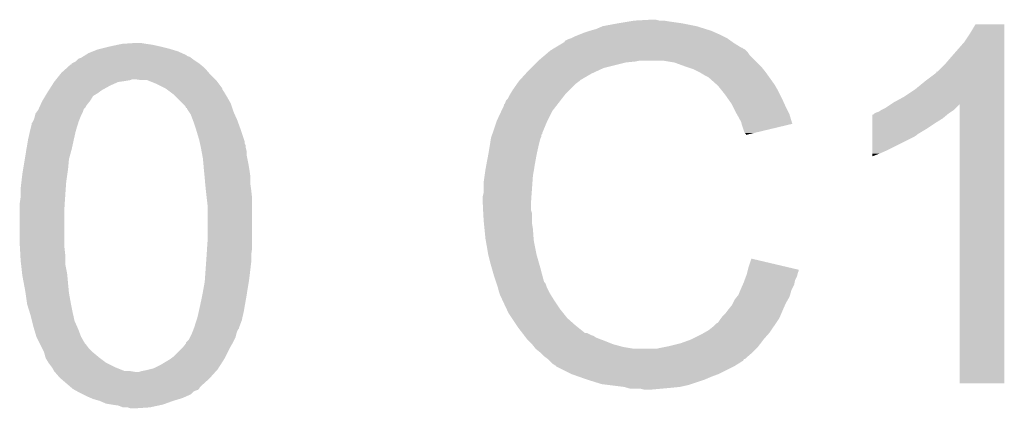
# Model space of a CAD drawing. Extents: x -0.05 to 0.95, y -0.15 to 2.1.
# Tile 49 of 51: x 0.42 to 0.52, y 1.94 to 1.98. Entities that reach past the tile are written whole.
import ezdxf

# ---------------------------------------------------------------- set-up
doc = ezdxf.new("R2010")
doc.units = 0
doc.layers.add('LTE_IOT_13_CLICK_V101A_GTO', color=11, linetype='CONTINUOUS')

msp = doc.modelspace()

# ---------------------------------------------------------------- linework, layer by layer
at = {"layer": 'LTE_IOT_13_CLICK_V101A_GTO'}
for points in [[(0.4782, 1.9801), (0.4789, 1.9804), (0.48996, 1.9801), (0.489, 1.9804)], [(0.4789, 1.9804), (0.4805, 1.9807), (0.489, 1.9804), (0.4875, 1.9807)], [(0.4805, 1.9807), (0.4817, 1.9809), (0.4875, 1.9807), (0.4861, 1.9809)], [(0.4817, 1.9809), (0.4823, 1.981), (0.4861, 1.9809), (0.4855, 1.981)], [(0.4823, 1.981), (0.4841, 1.9811), (0.485, 1.981), (0.4846, 1.9811)], [(0.5184, 1.9796), (0.519, 1.9806), (0.5221, 1.9796), (0.5221, 1.9806)], [(0.519, 1.9806), (0.519, 1.9806), (0.5221, 1.9806), (0.519, 1.9806)], [(0.4755, 1.9791), (0.4759, 1.9793), (0.4923, 1.9791), (0.4919, 1.9793)], [(0.4759, 1.9793), (0.4764, 1.9795), (0.4919, 1.9793), (0.4915, 1.9795)], [(0.4764, 1.9795), (0.4769, 1.9797), (0.4915, 1.9795), (0.49105, 1.9797)], [(0.4769, 1.9797), (0.4775, 1.9799), (0.49105, 1.9797), (0.4906, 1.9799)], [(0.4775, 1.9799), (0.4782, 1.9801), (0.4906, 1.9799), (0.48996, 1.9801)], [(0.5178, 1.9787), (0.5184, 1.9796), (0.5221, 1.9787), (0.5221, 1.9796)], [(0.4258, 1.9782), (0.42673, 1.9784), (0.4314, 1.9782), (0.4305, 1.9784)], [(0.42673, 1.9784), (0.4272, 1.9785), (0.4305, 1.9784), (0.4298, 1.9785)], [(0.4272, 1.9785), (0.4287, 1.9786), (0.4298, 1.9785), (0.4292, 1.9786)], [(0.4738, 1.9781), (0.47463, 1.9786), (0.4938, 1.9781), (0.493, 1.9786)], [(0.47463, 1.9786), (0.4748, 1.9787), (0.493, 1.9786), (0.49286, 1.9787)], [(0.4748, 1.9788), (0.4752, 1.979), (0.49272, 1.9788), (0.49244, 1.979)], [(0.4748, 1.9787), (0.4748, 1.9788), (0.49286, 1.9787), (0.49272, 1.9788)], [(0.4752, 1.979), (0.4755, 1.9791), (0.49244, 1.979), (0.4923, 1.9791)], [(0.5164, 1.9771), (0.5178, 1.9787), (0.5221, 1.9771), (0.5221, 1.9787)], [(0.42296, 1.9771), (0.42312, 1.9772), (0.4345, 1.9771), (0.4342, 1.9772)], [(0.42312, 1.9772), (0.42328, 1.9773), (0.4342, 1.9772), (0.4341, 1.9773)], [(0.42328, 1.9773), (0.4236, 1.9775), (0.4341, 1.9773), (0.43365, 1.9775)], [(0.4236, 1.9775), (0.4241, 1.9777), (0.43365, 1.9775), (0.4332, 1.9777)], [(0.4241, 1.9777), (0.4246, 1.9779), (0.4332, 1.9777), (0.43253, 1.9779)], [(0.4246, 1.9779), (0.425, 1.978), (0.43253, 1.9779), (0.4322, 1.978)], [(0.425, 1.978), (0.4258, 1.9782), (0.4322, 1.978), (0.4314, 1.9782)], [(0.472, 1.9767), (0.47271, 1.9773), (0.4953, 1.9767), (0.4947, 1.9773)], [(0.47271, 1.9773), (0.47306, 1.9776), (0.4947, 1.9773), (0.4945, 1.9776)], [(0.47306, 1.9776), (0.4733, 1.9778), (0.4945, 1.9776), (0.4943, 1.9778)], [(0.4733, 1.9778), (0.47347, 1.9779), (0.4943, 1.9778), (0.4942, 1.9779)], [(0.47347, 1.9779), (0.47363, 1.978), (0.4942, 1.9779), (0.494, 1.978)], [(0.47363, 1.978), (0.4738, 1.9781), (0.494, 1.978), (0.4939, 1.9781)], [(0.4738, 1.9781), (0.4738, 1.9781), (0.4939, 1.9781), (0.4938, 1.9781)], [(0.42126, 1.9759), (0.4217, 1.9763), (0.4361, 1.9759), (0.43562, 1.9763)], [(0.4218, 1.9764), (0.4222, 1.9766), (0.4355, 1.9764), (0.4352, 1.9766)], [(0.4218, 1.9763), (0.4218, 1.9764), (0.43562, 1.9763), (0.4355, 1.9764)], [(0.4222, 1.9766), (0.4224, 1.9768), (0.4352, 1.9766), (0.4349, 1.9768)], [(0.4224, 1.9768), (0.4225, 1.9769), (0.4349, 1.9768), (0.43477, 1.9769)], [(0.4225, 1.9769), (0.4228, 1.977), (0.43477, 1.9769), (0.43463, 1.977)], [(0.4228, 1.977), (0.42296, 1.9771), (0.43463, 1.977), (0.4345, 1.9771)], [(0.4712, 1.9759), (0.4718, 1.9765), (0.479, 1.9759), (0.4814, 1.9765)], [(0.4718, 1.9765), (0.4719, 1.9766), (0.4814, 1.9765), (0.4824, 1.9766)], [(0.4719, 1.9766), (0.472, 1.9767), (0.4824, 1.9766), (0.4829, 1.9767)], [(0.4866, 1.9765), (0.4854, 1.9767), (0.4955, 1.9765), (0.4953, 1.9767)], [(0.4877, 1.9761), (0.4866, 1.9765), (0.4959, 1.9761), (0.4955, 1.9765)], [(0.488, 1.976), (0.4877, 1.9761), (0.496, 1.976), (0.4959, 1.9761)], [(0.5149, 1.9755), (0.5158, 1.9764), (0.5221, 1.9755), (0.5221, 1.9764)], [(0.5158, 1.9764), (0.5164, 1.9771), (0.5221, 1.9764), (0.5221, 1.9771)], [(0.42014, 1.9747), (0.42054, 1.9752), (0.4372, 1.9747), (0.4367, 1.9752)], [(0.42054, 1.9752), (0.4207, 1.9754), (0.4367, 1.9752), (0.43653, 1.9754)], [(0.4207, 1.9754), (0.42126, 1.9759), (0.43653, 1.9754), (0.4361, 1.9759)], [(0.46999, 1.9746), (0.47063, 1.9753), (0.4765, 1.9746), (0.4777, 1.9753)], [(0.47063, 1.9753), (0.4709, 1.9756), (0.4777, 1.9753), (0.47835, 1.9756)], [(0.4709, 1.9756), (0.4712, 1.9759), (0.47835, 1.9756), (0.479, 1.9759)], [(0.4886, 1.9758), (0.488, 1.976), (0.49616, 1.9758), (0.496, 1.976)], [(0.4892, 1.9755), (0.4886, 1.9758), (0.4964, 1.9755), (0.49616, 1.9758)], [(0.4894, 1.9754), (0.4892, 1.9755), (0.49647, 1.9754), (0.4964, 1.9755)], [(0.4899, 1.9751), (0.4894, 1.9754), (0.49669, 1.9751), (0.49647, 1.9754)], [(0.4903, 1.9749), (0.4899, 1.9751), (0.49683, 1.9749), (0.49669, 1.9751)], [(0.5136, 1.9745), (0.5148, 1.9754), (0.5221, 1.9745), (0.5221, 1.9754)], [(0.5148, 1.9754), (0.5148, 1.9755), (0.5221, 1.9754), (0.5221, 1.9755)], [(0.41933, 1.9735), (0.41965, 1.974), (0.425, 1.9735), (0.4259, 1.974)], [(0.41965, 1.974), (0.4199, 1.9744), (0.4259, 1.974), (0.4268, 1.9744)], [(0.4199, 1.9744), (0.41998, 1.9745), (0.4268, 1.9744), (0.4275, 1.9745)], [(0.41998, 1.9745), (0.42006, 1.9746), (0.4275, 1.9745), (0.4281, 1.9746)], [(0.42006, 1.9746), (0.42014, 1.9747), (0.4281, 1.9746), (0.4283, 1.9747)], [(0.4293, 1.9746), (0.4286, 1.9747), (0.4373, 1.9746), (0.4372, 1.9747)], [(0.43015, 1.9745), (0.4299, 1.9746), (0.4374, 1.9745), (0.4373, 1.9746)], [(0.4309, 1.9742), (0.43015, 1.9745), (0.43762, 1.9742), (0.4374, 1.9745)], [(0.4319, 1.9737), (0.4309, 1.9742), (0.438, 1.9737), (0.43762, 1.9742)], [(0.4692, 1.9735), (0.46969, 1.9742), (0.4753, 1.9735), (0.476, 1.9742)], [(0.46969, 1.9742), (0.4699, 1.9745), (0.476, 1.9742), (0.4764, 1.9745)], [(0.4699, 1.9745), (0.46999, 1.9746), (0.4764, 1.9745), (0.4765, 1.9746)], [(0.4904, 1.9748), (0.4903, 1.9749), (0.4969, 1.9748), (0.49683, 1.9749)], [(0.49119, 1.9741), (0.4904, 1.9748), (0.4974, 1.9741), (0.4969, 1.9748)], [(0.4913, 1.974), (0.49119, 1.9741), (0.49746, 1.974), (0.4974, 1.9741)], [(0.49178, 1.9734), (0.4913, 1.974), (0.4978, 1.9734), (0.49746, 1.974)], [(0.5125, 1.9736), (0.5136, 1.9745), (0.5221, 1.9736), (0.5221, 1.9745)], [(0.41896, 1.9729), (0.41914, 1.9732), (0.4241, 1.9729), (0.4246, 1.9732)], [(0.41914, 1.9732), (0.4192, 1.9733), (0.4246, 1.9732), (0.42473, 1.9733)], [(0.4192, 1.9733), (0.41933, 1.9735), (0.42473, 1.9733), (0.425, 1.9735)], [(0.43203, 1.9736), (0.4319, 1.9737), (0.438, 1.9736), (0.438, 1.9737)], [(0.43243, 1.9733), (0.43203, 1.9736), (0.4382, 1.9733), (0.438, 1.9736)], [(0.4327, 1.9731), (0.43243, 1.9733), (0.43832, 1.9731), (0.4382, 1.9733)], [(0.433, 1.9728), (0.4327, 1.9731), (0.4385, 1.9728), (0.43832, 1.9731)], [(0.4687, 1.9726), (0.4689, 1.973), (0.47451, 1.9726), (0.47482, 1.973)], [(0.4689, 1.973), (0.46896, 1.9731), (0.47482, 1.973), (0.4749, 1.9731)], [(0.46896, 1.9731), (0.4692, 1.9735), (0.4749, 1.9731), (0.4753, 1.9735)], [(0.4921, 1.973), (0.49178, 1.9734), (0.498, 1.973), (0.4978, 1.9734)], [(0.49238, 1.9726), (0.4921, 1.973), (0.4982, 1.9726), (0.498, 1.973)], [(0.5113, 1.9728), (0.5125, 1.9736), (0.5221, 1.9728), (0.5221, 1.9736)], [(0.41833, 1.9717), (0.41842, 1.9719), (0.4233, 1.9717), (0.4234, 1.9719)], [(0.41842, 1.9719), (0.4186, 1.9723), (0.4234, 1.9719), (0.42372, 1.9723)], [(0.4186, 1.9723), (0.41866, 1.9724), (0.42372, 1.9723), (0.4238, 1.9724)], [(0.41866, 1.9724), (0.41896, 1.9729), (0.4238, 1.9724), (0.4241, 1.9729)], [(0.4337, 1.9721), (0.433, 1.9728), (0.4389, 1.9721), (0.4385, 1.9728)], [(0.434, 1.9718), (0.4337, 1.9721), (0.439, 1.9718), (0.4389, 1.9721)], [(0.46802, 1.9713), (0.4683, 1.9719), (0.4735, 1.9713), (0.47397, 1.9719)], [(0.4683, 1.972), (0.4684, 1.9721), (0.47404, 1.972), (0.47412, 1.9721)], [(0.4683, 1.9719), (0.4683, 1.972), (0.47397, 1.9719), (0.47404, 1.972)], [(0.4684, 1.9721), (0.4685, 1.9724), (0.47412, 1.9721), (0.47436, 1.9724)], [(0.4685, 1.9724), (0.4687, 1.9726), (0.47436, 1.9724), (0.47451, 1.9726)], [(0.4928, 1.972), (0.49238, 1.9726), (0.49847, 1.972), (0.4982, 1.9726)], [(0.49295, 1.9717), (0.4928, 1.972), (0.4986, 1.9717), (0.49847, 1.972)], [(0.5093, 1.9716), (0.5099, 1.972), (0.5169, 1.9716), (0.5173, 1.972)], [(0.5099, 1.972), (0.5102, 1.9722), (0.5221, 1.972), (0.5221, 1.9722)], [(0.5102, 1.9722), (0.5113, 1.9728), (0.5221, 1.9722), (0.5221, 1.9728)], [(0.5173, 1.942), (0.5173, 1.972), (0.5221, 1.942), (0.5221, 1.972)], [(0.4178, 1.9706), (0.41785, 1.9708), (0.42272, 1.9706), (0.4228, 1.9708)], [(0.41785, 1.9708), (0.4179, 1.971), (0.4228, 1.9708), (0.4229, 1.971)], [(0.4179, 1.971), (0.41805, 1.9712), (0.4229, 1.971), (0.423, 1.9712)], [(0.41805, 1.9712), (0.4182, 1.9714), (0.423, 1.9712), (0.42307, 1.9714)], [(0.4182, 1.9714), (0.41824, 1.9715), (0.42307, 1.9714), (0.4231, 1.9715)], [(0.41824, 1.9715), (0.41833, 1.9717), (0.4231, 1.9715), (0.4233, 1.9717)], [(0.4341, 1.9716), (0.434, 1.9718), (0.43907, 1.9716), (0.439, 1.9718)], [(0.4342, 1.9715), (0.4342, 1.9716), (0.4391, 1.9715), (0.43907, 1.9716)], [(0.4344, 1.9712), (0.4342, 1.9715), (0.4392, 1.9712), (0.4391, 1.9715)], [(0.4346, 1.9709), (0.4344, 1.9712), (0.43933, 1.9709), (0.4392, 1.9712)], [(0.43483, 1.9703), (0.4346, 1.9709), (0.4396, 1.9703), (0.43933, 1.9709)], [(0.4675, 1.9702), (0.46802, 1.9713), (0.47295, 1.9702), (0.4735, 1.9713)], [(0.4933, 1.971), (0.49295, 1.9717), (0.49895, 1.971), (0.4986, 1.9717)], [(0.49336, 1.9709), (0.4933, 1.971), (0.499, 1.9709), (0.49895, 1.971)], [(0.4938, 1.9701), (0.49336, 1.9709), (0.49924, 1.9701), (0.499, 1.9709)], [(0.5079, 1.9705), (0.5079, 1.9709), (0.5155, 1.9705), (0.51598, 1.9709)], [(0.508, 1.9709), (0.5081, 1.971), (0.51598, 1.9709), (0.5161, 1.971)], [(0.5081, 1.971), (0.5083, 1.9711), (0.5161, 1.971), (0.51625, 1.9711)], [(0.5083, 1.9711), (0.5086, 1.9712), (0.51625, 1.9711), (0.5164, 1.9712)], [(0.5086, 1.9712), (0.5089, 1.9714), (0.5164, 1.9712), (0.5167, 1.9714)], [(0.5089, 1.9714), (0.5093, 1.9716), (0.5167, 1.9714), (0.5169, 1.9716)], [(0.41745, 1.9697), (0.4175, 1.9699), (0.4224, 1.9697), (0.42247, 1.9699)], [(0.4175, 1.97), (0.4176, 1.9701), (0.4225, 1.97), (0.42253, 1.9701)], [(0.4175, 1.9699), (0.4175, 1.97), (0.42247, 1.9699), (0.4225, 1.97)], [(0.4176, 1.9701), (0.4177, 1.9703), (0.42253, 1.9701), (0.4226, 1.9703)], [(0.4177, 1.9703), (0.4178, 1.9706), (0.4226, 1.9703), (0.42272, 1.9706)], [(0.4349, 1.9701), (0.43483, 1.9703), (0.43967, 1.9701), (0.4396, 1.9703)], [(0.4352, 1.9692), (0.4349, 1.9701), (0.44, 1.9692), (0.43967, 1.9701)], [(0.46707, 1.9689), (0.46747, 1.9701), (0.4724, 1.9689), (0.4729, 1.9701)], [(0.46747, 1.9701), (0.4675, 1.9702), (0.4729, 1.9701), (0.47295, 1.9702)], [(0.49385, 1.9699), (0.4938, 1.9701), (0.4993, 1.9699), (0.49924, 1.9701)], [(0.4939, 1.9697), (0.49385, 1.9699), (0.49847, 1.9697), (0.4993, 1.9699)], [(0.5079, 1.97), (0.5079, 1.9705), (0.5147, 1.97), (0.5155, 1.9705)], [(0.5079, 1.9694), (0.5079, 1.97), (0.5138, 1.9694), (0.5147, 1.97)], [(0.4171, 1.9682), (0.41728, 1.969), (0.42202, 1.9682), (0.4222, 1.969)], [(0.41728, 1.969), (0.4173, 1.9691), (0.4222, 1.969), (0.42223, 1.9691)], [(0.4173, 1.9691), (0.41745, 1.9697), (0.42223, 1.9691), (0.4224, 1.9697)], [(0.4355, 1.9682), (0.4352, 1.9692), (0.44033, 1.9682), (0.44, 1.9692)], [(0.46693, 1.9685), (0.467, 1.9687), (0.4723, 1.9685), (0.4723, 1.9687)], [(0.467, 1.9687), (0.46703, 1.9688), (0.4723, 1.9687), (0.4724, 1.9688)], [(0.46703, 1.9688), (0.46707, 1.9689), (0.4724, 1.9688), (0.4724, 1.9689)], [(0.4941, 1.9691), (0.4939, 1.9697), (0.49596, 1.9691), (0.49847, 1.9697)], [(0.4942, 1.9689), (0.4941, 1.9691), (0.49513, 1.9689), (0.49596, 1.9691)], [(0.4943, 1.9688), (0.4942, 1.9689), (0.49471, 1.9688), (0.49513, 1.9689)], [(0.4943, 1.9687), (0.4943, 1.9688), (0.4943, 1.9687), (0.49471, 1.9688)], [(0.5079, 1.9688), (0.5079, 1.9694), (0.5128, 1.9688), (0.5138, 1.9694)], [(0.5079, 1.9687), (0.5079, 1.9688), (0.5127, 1.9687), (0.5128, 1.9688)], [(0.5079, 1.9685), (0.5079, 1.9687), (0.5124, 1.9685), (0.5127, 1.9687)], [(0.41693, 1.9672), (0.4171, 1.9682), (0.4218, 1.9672), (0.42202, 1.9682)], [(0.43554, 1.968), (0.4355, 1.9682), (0.4404, 1.968), (0.44033, 1.9682)], [(0.43559, 1.9678), (0.43554, 1.968), (0.4404, 1.9678), (0.4404, 1.968)], [(0.43563, 1.9676), (0.43559, 1.9678), (0.4405, 1.9676), (0.4404, 1.9678)], [(0.46675, 1.9675), (0.46688, 1.9683), (0.472, 1.9675), (0.4722, 1.9683)], [(0.46688, 1.9683), (0.4669, 1.9684), (0.4722, 1.9683), (0.47225, 1.9684)], [(0.4669, 1.9684), (0.46693, 1.9685), (0.47225, 1.9684), (0.4723, 1.9685)], [(0.5079, 1.9671), (0.5079, 1.9685), (0.5096, 1.9671), (0.5124, 1.9685)], [(0.41675, 1.9661), (0.41693, 1.9672), (0.4215, 1.9661), (0.4218, 1.9672)], [(0.43568, 1.9674), (0.43563, 1.9676), (0.4405, 1.9674), (0.4405, 1.9676)], [(0.4357, 1.9673), (0.43568, 1.9674), (0.44052, 1.9673), (0.4405, 1.9674)], [(0.43575, 1.967), (0.4357, 1.9673), (0.4406, 1.967), (0.44052, 1.9673)], [(0.43583, 1.9666), (0.43575, 1.967), (0.4406, 1.9666), (0.4406, 1.967)], [(0.4359, 1.9662), (0.43583, 1.9666), (0.44068, 1.9662), (0.4406, 1.9666)], [(0.46639, 1.9655), (0.4666, 1.9666), (0.4716, 1.9655), (0.4718, 1.9666)], [(0.4666, 1.9666), (0.46675, 1.9675), (0.4718, 1.9666), (0.472, 1.9675)], [(0.5079, 1.9667), (0.5079, 1.9671), (0.5087, 1.9667), (0.5096, 1.9671)], [(0.5079, 1.9664), (0.5079, 1.9667), (0.5079, 1.9664), (0.5087, 1.9667)], [(0.41657, 1.965), (0.41675, 1.9661), (0.4214, 1.965), (0.4215, 1.9661)], [(0.43596, 1.9656), (0.4359, 1.9662), (0.4408, 1.9656), (0.44068, 1.9662)], [(0.43601, 1.965), (0.43596, 1.9656), (0.4409, 1.965), (0.4408, 1.9656)], [(0.41638, 1.9636), (0.4165, 1.9646), (0.4212, 1.9636), (0.42134, 1.9646)], [(0.4165, 1.9646), (0.41657, 1.965), (0.42134, 1.9646), (0.4214, 1.965)], [(0.43608, 1.9643), (0.43601, 1.965), (0.441, 1.9643), (0.4409, 1.965)], [(0.4662, 1.9643), (0.4663, 1.965), (0.4714, 1.9643), (0.47152, 1.965)], [(0.4663, 1.965), (0.46639, 1.9655), (0.47152, 1.965), (0.4716, 1.9655)], [(0.4163, 1.9629), (0.41638, 1.9636), (0.42115, 1.9629), (0.4212, 1.9636)], [(0.4361, 1.9641), (0.43608, 1.9643), (0.441, 1.9641), (0.441, 1.9643)], [(0.43615, 1.9635), (0.4361, 1.9641), (0.441, 1.9635), (0.441, 1.9641)], [(0.4362, 1.963), (0.43615, 1.9635), (0.44107, 1.963), (0.441, 1.9635)], [(0.4661, 1.9636), (0.4662, 1.9643), (0.47135, 1.9636), (0.4714, 1.9643)], [(0.4661, 1.9625), (0.4661, 1.9636), (0.47127, 1.9625), (0.47135, 1.9636)], [(0.4163, 1.9622), (0.4163, 1.9629), (0.4211, 1.9622), (0.42115, 1.9629)], [(0.43622, 1.9628), (0.4362, 1.963), (0.4411, 1.9628), (0.44107, 1.963)], [(0.43632, 1.9619), (0.43622, 1.9628), (0.4412, 1.9619), (0.4411, 1.9628)], [(0.466, 1.9621), (0.4661, 1.9625), (0.47124, 1.9621), (0.47127, 1.9625)], [(0.4162, 1.9613), (0.4163, 1.962), (0.42104, 1.9613), (0.42109, 1.962)], [(0.4162, 1.9606), (0.4162, 1.9613), (0.421, 1.9606), (0.42104, 1.9613)], [(0.4163, 1.962), (0.4163, 1.9622), (0.42109, 1.962), (0.4211, 1.9622)], [(0.4364, 1.9612), (0.43632, 1.9619), (0.4412, 1.9612), (0.4412, 1.9619)], [(0.466, 1.9615), (0.466, 1.9621), (0.4712, 1.9615), (0.47124, 1.9621)], [(0.46604, 1.9606), (0.466, 1.9615), (0.4712, 1.9606), (0.4712, 1.9615)], [(0.4162, 1.957), (0.4162, 1.9606), (0.421, 1.957), (0.421, 1.9606)], [(0.4364, 1.9572), (0.4364, 1.9612), (0.4412, 1.9572), (0.4412, 1.9612)], [(0.46606, 1.9603), (0.46604, 1.9606), (0.4713, 1.9603), (0.4712, 1.9606)], [(0.4661, 1.9595), (0.46606, 1.9603), (0.4713, 1.9595), (0.4713, 1.9603)], [(0.46613, 1.9592), (0.4661, 1.9595), (0.4713, 1.9592), (0.4713, 1.9595)], [(0.46619, 1.9586), (0.46613, 1.9592), (0.4714, 1.9586), (0.4713, 1.9592)], [(0.4663, 1.9575), (0.46619, 1.9586), (0.47148, 1.9575), (0.4714, 1.9586)], [(0.43635, 1.9565), (0.4364, 1.9572), (0.4412, 1.9565), (0.4412, 1.9572)], [(0.46634, 1.9573), (0.4663, 1.9575), (0.4715, 1.9573), (0.47148, 1.9575)], [(0.4666, 1.9558), (0.46634, 1.9573), (0.4718, 1.9558), (0.4715, 1.9573)], [(0.41622, 1.9567), (0.4162, 1.957), (0.421, 1.9567), (0.421, 1.957)], [(0.41627, 1.9558), (0.41622, 1.9567), (0.4211, 1.9558), (0.421, 1.9567)], [(0.43631, 1.9558), (0.43635, 1.9565), (0.4411, 1.9558), (0.4412, 1.9565)], [(0.4163, 1.9552), (0.41627, 1.9558), (0.4211, 1.9552), (0.4211, 1.9558)], [(0.41635, 1.9548), (0.4163, 1.9552), (0.4211, 1.9548), (0.4211, 1.9552)], [(0.43613, 1.9533), (0.43625, 1.955), (0.4409, 1.9533), (0.4411, 1.955)], [(0.43625, 1.955), (0.4363, 1.9557), (0.4411, 1.955), (0.4411, 1.9557)], [(0.4363, 1.9557), (0.43631, 1.9558), (0.4411, 1.9557), (0.4411, 1.9558)], [(0.4668, 1.955), (0.4666, 1.9558), (0.47203, 1.955), (0.4718, 1.9558)], [(0.46697, 1.9544), (0.4668, 1.955), (0.4722, 1.9544), (0.47203, 1.955)], [(0.4946, 1.9545), (0.4949, 1.9554), (0.49872, 1.9545), (0.4949, 1.9554)], [(0.41646, 1.9538), (0.41635, 1.9548), (0.4213, 1.9538), (0.4211, 1.9548)], [(0.4672, 1.9536), (0.46697, 1.9544), (0.47241, 1.9536), (0.4722, 1.9544)], [(0.4944, 1.9537), (0.49445, 1.9539), (0.49985, 1.9537), (0.4999, 1.9539)], [(0.49445, 1.9539), (0.4945, 1.9541), (0.4999, 1.9539), (0.5, 1.9541)], [(0.4945, 1.9541), (0.49452, 1.9542), (0.5, 1.9541), (0.5, 1.9542)], [(0.49452, 1.9542), (0.4946, 1.9545), (0.5, 1.9542), (0.49872, 1.9545)], [(0.4165, 1.9535), (0.41646, 1.9538), (0.42133, 1.9535), (0.4213, 1.9538)], [(0.4168, 1.9519), (0.4165, 1.9535), (0.42148, 1.9519), (0.42133, 1.9535)], [(0.4359, 1.9518), (0.4361, 1.9529), (0.44066, 1.9518), (0.44084, 1.9529)], [(0.4361, 1.9529), (0.43613, 1.9533), (0.44084, 1.9529), (0.4409, 1.9533)], [(0.46743, 1.9529), (0.4672, 1.9536), (0.4726, 1.9529), (0.47241, 1.9536)], [(0.46747, 1.9528), (0.46743, 1.9529), (0.4727, 1.9528), (0.4726, 1.9529)], [(0.46753, 1.9526), (0.46747, 1.9528), (0.4728, 1.9526), (0.4727, 1.9528)], [(0.49397, 1.9526), (0.4941, 1.9529), (0.4995, 1.9526), (0.49956, 1.9529)], [(0.4941, 1.9529), (0.49417, 1.9531), (0.49956, 1.9529), (0.4996, 1.9531)], [(0.49417, 1.9531), (0.49432, 1.9535), (0.4996, 1.9531), (0.4998, 1.9535)], [(0.49432, 1.9535), (0.4944, 1.9537), (0.4998, 1.9535), (0.49985, 1.9537)], [(0.41683, 1.9517), (0.4168, 1.9519), (0.4215, 1.9517), (0.42148, 1.9519)], [(0.43582, 1.9514), (0.4359, 1.9518), (0.4406, 1.9514), (0.44066, 1.9518)], [(0.4676, 1.9524), (0.46753, 1.9526), (0.47287, 1.9524), (0.4728, 1.9526)], [(0.46763, 1.9523), (0.4676, 1.9524), (0.4729, 1.9523), (0.47287, 1.9524)], [(0.4677, 1.952), (0.46763, 1.9523), (0.47305, 1.952), (0.4729, 1.9523)], [(0.4678, 1.9517), (0.4677, 1.952), (0.4732, 1.9517), (0.47305, 1.952)], [(0.4935, 1.9515), (0.49371, 1.952), (0.49906, 1.9515), (0.4992, 1.952)], [(0.49371, 1.952), (0.49397, 1.9526), (0.4992, 1.952), (0.4995, 1.9526)], [(0.41699, 1.9506), (0.41683, 1.9517), (0.4217, 1.9506), (0.4215, 1.9517)], [(0.43546, 1.9497), (0.4357, 1.9508), (0.4403, 1.9497), (0.44049, 1.9508)], [(0.4357, 1.9508), (0.43582, 1.9514), (0.44049, 1.9508), (0.4406, 1.9514)], [(0.4679, 1.9514), (0.4678, 1.9517), (0.47339, 1.9514), (0.4732, 1.9517)], [(0.468, 1.9512), (0.4679, 1.9514), (0.47351, 1.9512), (0.47339, 1.9514)], [(0.46814, 1.9509), (0.468, 1.9512), (0.4737, 1.9509), (0.47351, 1.9512)], [(0.46856, 1.95), (0.46814, 1.9509), (0.4743, 1.95), (0.4737, 1.9509)], [(0.4929, 1.9506), (0.4931, 1.951), (0.4986, 1.9506), (0.49883, 1.951)], [(0.4931, 1.951), (0.49334, 1.9513), (0.49883, 1.951), (0.499, 1.9513)], [(0.49334, 1.9513), (0.4935, 1.9515), (0.499, 1.9513), (0.49906, 1.9515)], [(0.417, 1.9505), (0.41699, 1.9506), (0.42172, 1.9505), (0.4217, 1.9506)], [(0.41728, 1.9496), (0.417, 1.9505), (0.4219, 1.9496), (0.42172, 1.9505)], [(0.4353, 1.949), (0.43546, 1.9497), (0.44014, 1.949), (0.4403, 1.9497)], [(0.4688, 1.9495), (0.46856, 1.95), (0.4747, 1.9495), (0.4743, 1.95)], [(0.4921, 1.9495), (0.4924, 1.9499), (0.49812, 1.9495), (0.49829, 1.9499)], [(0.4924, 1.9499), (0.4928, 1.9504), (0.49829, 1.9499), (0.49851, 1.9504)], [(0.4928, 1.9504), (0.4929, 1.9506), (0.49851, 1.9504), (0.4986, 1.9506)], [(0.4174, 1.9492), (0.41728, 1.9496), (0.42199, 1.9492), (0.4219, 1.9496)], [(0.41752, 1.9487), (0.4174, 1.9492), (0.4221, 1.9487), (0.42199, 1.9492)], [(0.4177, 1.948), (0.41752, 1.9487), (0.42241, 1.948), (0.4221, 1.9487)], [(0.43497, 1.948), (0.43523, 1.9488), (0.4398, 1.948), (0.4401, 1.9488)], [(0.43523, 1.9488), (0.4353, 1.949), (0.4401, 1.9488), (0.44014, 1.949)], [(0.46913, 1.949), (0.4688, 1.9495), (0.4751, 1.949), (0.4747, 1.9495)], [(0.46967, 1.9482), (0.46913, 1.949), (0.476, 1.9482), (0.4751, 1.949)], [(0.4913, 1.9485), (0.4915, 1.9488), (0.49757, 1.9485), (0.49777, 1.9488)], [(0.4915, 1.9488), (0.49165, 1.949), (0.49777, 1.9488), (0.4979, 1.949)], [(0.49165, 1.949), (0.4918, 1.9492), (0.4979, 1.949), (0.49799, 1.9492)], [(0.4918, 1.9492), (0.4921, 1.9495), (0.49799, 1.9492), (0.49812, 1.9495)], [(0.41776, 1.9478), (0.4177, 1.948), (0.4225, 1.9478), (0.42241, 1.948)], [(0.418, 1.947), (0.41776, 1.9478), (0.4228, 1.947), (0.4225, 1.9478)], [(0.4347, 1.9473), (0.43482, 1.9476), (0.4395, 1.9473), (0.4396, 1.9476)], [(0.43482, 1.9476), (0.4349, 1.9478), (0.4396, 1.9476), (0.4397, 1.9478)], [(0.4349, 1.9478), (0.43493, 1.9479), (0.4397, 1.9478), (0.4398, 1.9479)], [(0.43493, 1.9479), (0.43497, 1.948), (0.4398, 1.9479), (0.4398, 1.948)], [(0.4698, 1.948), (0.46967, 1.9482), (0.47625, 1.948), (0.476, 1.9482)], [(0.47026, 1.9474), (0.4698, 1.948), (0.477, 1.9474), (0.47625, 1.948)], [(0.48995, 1.9475), (0.4903, 1.9477), (0.4969, 1.9475), (0.49703, 1.9477)], [(0.4903, 1.9477), (0.4908, 1.9481), (0.49703, 1.9477), (0.4973, 1.9481)], [(0.4908, 1.9481), (0.4911, 1.9484), (0.4973, 1.9481), (0.4975, 1.9484)], [(0.4911, 1.9484), (0.4913, 1.9485), (0.4975, 1.9484), (0.49757, 1.9485)], [(0.41835, 1.9463), (0.418, 1.947), (0.4232, 1.9463), (0.4228, 1.947)], [(0.4341, 1.9464), (0.4342, 1.9465), (0.43914, 1.9464), (0.4392, 1.9465)], [(0.4342, 1.9465), (0.4344, 1.9467), (0.4392, 1.9465), (0.4393, 1.9467)], [(0.4344, 1.9467), (0.4345, 1.9469), (0.4393, 1.9467), (0.4394, 1.9469)], [(0.4345, 1.9469), (0.4347, 1.9473), (0.4394, 1.9469), (0.4395, 1.9473)], [(0.47042, 1.9472), (0.47026, 1.9474), (0.4776, 1.9472), (0.4772, 1.9474)], [(0.47026, 1.9474), (0.47026, 1.9474), (0.4772, 1.9474), (0.477, 1.9474)], [(0.47049, 1.9471), (0.47042, 1.9472), (0.4779, 1.9471), (0.4776, 1.9472)], [(0.47065, 1.9469), (0.47049, 1.9471), (0.4782, 1.9469), (0.4779, 1.9471)], [(0.4708, 1.9467), (0.47065, 1.9469), (0.47873, 1.9467), (0.4782, 1.9469)], [(0.4709, 1.9466), (0.4708, 1.9467), (0.479, 1.9466), (0.47873, 1.9467)], [(0.4713, 1.9462), (0.4709, 1.9466), (0.48, 1.9462), (0.479, 1.9466)], [(0.4873, 1.9463), (0.4884, 1.9467), (0.4959, 1.9463), (0.4962, 1.9467)], [(0.4884, 1.9467), (0.4896, 1.9473), (0.4962, 1.9467), (0.49673, 1.9473)], [(0.4896, 1.9473), (0.48995, 1.9475), (0.49673, 1.9473), (0.4969, 1.9475)], [(0.4184, 1.9462), (0.41835, 1.9463), (0.4233, 1.9462), (0.4232, 1.9463)], [(0.4186, 1.9458), (0.4184, 1.9462), (0.4236, 1.9458), (0.4233, 1.9462)], [(0.4188, 1.9454), (0.4186, 1.9458), (0.424, 1.9454), (0.4236, 1.9458)], [(0.41883, 1.9453), (0.4188, 1.9454), (0.4241, 1.9453), (0.424, 1.9454)], [(0.4328, 1.9449), (0.4335, 1.9456), (0.43835, 1.9449), (0.4387, 1.9456)], [(0.4335, 1.9456), (0.4337, 1.9458), (0.4387, 1.9456), (0.43881, 1.9458)], [(0.4337, 1.9458), (0.4341, 1.9463), (0.43881, 1.9458), (0.43909, 1.9463)], [(0.4341, 1.9463), (0.4341, 1.9464), (0.43909, 1.9463), (0.43914, 1.9464)], [(0.47154, 1.9459), (0.4713, 1.9462), (0.4811, 1.9459), (0.48, 1.9462)], [(0.4717, 1.9457), (0.47154, 1.9459), (0.4823, 1.9457), (0.4811, 1.9459)], [(0.4722, 1.9453), (0.4717, 1.9457), (0.495, 1.9453), (0.4954, 1.9457)], [(0.4847, 1.9457), (0.4851, 1.9458), (0.4954, 1.9457), (0.4955, 1.9458)], [(0.4851, 1.9458), (0.4856, 1.9459), (0.4955, 1.9458), (0.4956, 1.9459)], [(0.4856, 1.9459), (0.4861, 1.946), (0.4956, 1.9459), (0.49567, 1.946)], [(0.4861, 1.946), (0.4873, 1.9463), (0.49567, 1.946), (0.4959, 1.9463)], [(0.41897, 1.9448), (0.41883, 1.9453), (0.4247, 1.9448), (0.4241, 1.9453)], [(0.419, 1.9447), (0.41897, 1.9448), (0.42483, 1.9447), (0.4247, 1.9448)], [(0.4193, 1.9442), (0.419, 1.9447), (0.4255, 1.9442), (0.42483, 1.9447)], [(0.4314, 1.944), (0.4324, 1.9446), (0.43782, 1.944), (0.4382, 1.9446)], [(0.4324, 1.9446), (0.4328, 1.9449), (0.4382, 1.9446), (0.43835, 1.9449)], [(0.4726, 1.9449), (0.4722, 1.9453), (0.49454, 1.9449), (0.495, 1.9453)], [(0.473, 1.9446), (0.4726, 1.9449), (0.4942, 1.9446), (0.49454, 1.9449)], [(0.4732, 1.9444), (0.473, 1.9446), (0.494, 1.9444), (0.4941, 1.9446)], [(0.473, 1.9446), (0.473, 1.9446), (0.4941, 1.9446), (0.4942, 1.9446)], [(0.4733, 1.9443), (0.4732, 1.9444), (0.4938, 1.9443), (0.494, 1.9444)], [(0.4196, 1.9438), (0.4193, 1.9442), (0.4263, 1.9438), (0.4255, 1.9442)], [(0.41967, 1.9437), (0.4196, 1.9438), (0.4265, 1.9437), (0.4263, 1.9438)], [(0.4198, 1.9435), (0.41967, 1.9437), (0.427, 1.9435), (0.4265, 1.9437)], [(0.4199, 1.9433), (0.4198, 1.9435), (0.4275, 1.9433), (0.427, 1.9435)], [(0.41999, 1.9432), (0.4199, 1.9433), (0.4287, 1.9432), (0.4281, 1.9433)], [(0.4199, 1.9433), (0.4199, 1.9433), (0.4281, 1.9433), (0.4275, 1.9433)], [(0.429, 1.9432), (0.4293, 1.9433), (0.43723, 1.9432), (0.43732, 1.9433)], [(0.4293, 1.9433), (0.4298, 1.9434), (0.43732, 1.9433), (0.43741, 1.9434)], [(0.4298, 1.9434), (0.4302, 1.9435), (0.43741, 1.9434), (0.4375, 1.9435)], [(0.4302, 1.9435), (0.4306, 1.9436), (0.4375, 1.9435), (0.43756, 1.9436)], [(0.4306, 1.9436), (0.4314, 1.944), (0.43756, 1.9436), (0.43782, 1.944)], [(0.4735, 1.9441), (0.4733, 1.9443), (0.4935, 1.9441), (0.4938, 1.9443)], [(0.4738, 1.9439), (0.4735, 1.9441), (0.49317, 1.9439), (0.4935, 1.9441)], [(0.4739, 1.9438), (0.4739, 1.9439), (0.493, 1.9438), (0.49317, 1.9439)], [(0.4755, 1.943), (0.4739, 1.9438), (0.4914, 1.943), (0.493, 1.9438)], [(0.4205, 1.9426), (0.41999, 1.9432), (0.43669, 1.9426), (0.43723, 1.9432)], [(0.42062, 1.9425), (0.4205, 1.9426), (0.4366, 1.9425), (0.43669, 1.9426)], [(0.42167, 1.9416), (0.42062, 1.9425), (0.4356, 1.9416), (0.4366, 1.9425)], [(0.47635, 1.9427), (0.4755, 1.943), (0.4906, 1.9427), (0.4914, 1.943)], [(0.4772, 1.9424), (0.47635, 1.9427), (0.4899, 1.9424), (0.4906, 1.9427)], [(0.4788, 1.9419), (0.4772, 1.9424), (0.4884, 1.9419), (0.4899, 1.9424)], [(0.4219, 1.9414), (0.42167, 1.9416), (0.4355, 1.9414), (0.4356, 1.9416)], [(0.42207, 1.9413), (0.4219, 1.9414), (0.4354, 1.9413), (0.4355, 1.9414)], [(0.42225, 1.9412), (0.42207, 1.9413), (0.4351, 1.9412), (0.4354, 1.9413)], [(0.42243, 1.9411), (0.42225, 1.9412), (0.4349, 1.9411), (0.4351, 1.9412)], [(0.4796, 1.9418), (0.4788, 1.9419), (0.4881, 1.9418), (0.4884, 1.9419)], [(0.4812, 1.9416), (0.4796, 1.9418), (0.4872, 1.9416), (0.4881, 1.9418)], [(0.48155, 1.9415), (0.4812, 1.9416), (0.4862, 1.9415), (0.4872, 1.9416)], [(0.4819, 1.9414), (0.48155, 1.9415), (0.4851, 1.9414), (0.4862, 1.9415)], [(0.4834, 1.9413), (0.483, 1.9414), (0.484, 1.9413), (0.4851, 1.9414)], [(0.4226, 1.941), (0.42243, 1.9411), (0.4348, 1.941), (0.4349, 1.9411)], [(0.423, 1.9408), (0.4226, 1.941), (0.4346, 1.9408), (0.4348, 1.941)], [(0.4234, 1.9406), (0.423, 1.9408), (0.43415, 1.9406), (0.4346, 1.9408)], [(0.42387, 1.9404), (0.4234, 1.9406), (0.4337, 1.9404), (0.43415, 1.9406)], [(0.4241, 1.9403), (0.42387, 1.9404), (0.43337, 1.9403), (0.4337, 1.9404)], [(0.4248, 1.9401), (0.4241, 1.9403), (0.4327, 1.9401), (0.43337, 1.9403)], [(0.4255, 1.9398), (0.4248, 1.9401), (0.43188, 1.9398), (0.4327, 1.9401)], [(0.4261, 1.9397), (0.4255, 1.9398), (0.4316, 1.9397), (0.43188, 1.9398)], [(0.4268, 1.9396), (0.4261, 1.9397), (0.43113, 1.9396), (0.4316, 1.9397)], [(0.4273, 1.9394), (0.4268, 1.9396), (0.4302, 1.9394), (0.43113, 1.9396)], [(0.4281, 1.9393), (0.4278, 1.9394), (0.4287, 1.9393), (0.4302, 1.9394)]]:
    msp.add_solid(points, dxfattribs=at)

doc.saveas('drawing.dxf')
